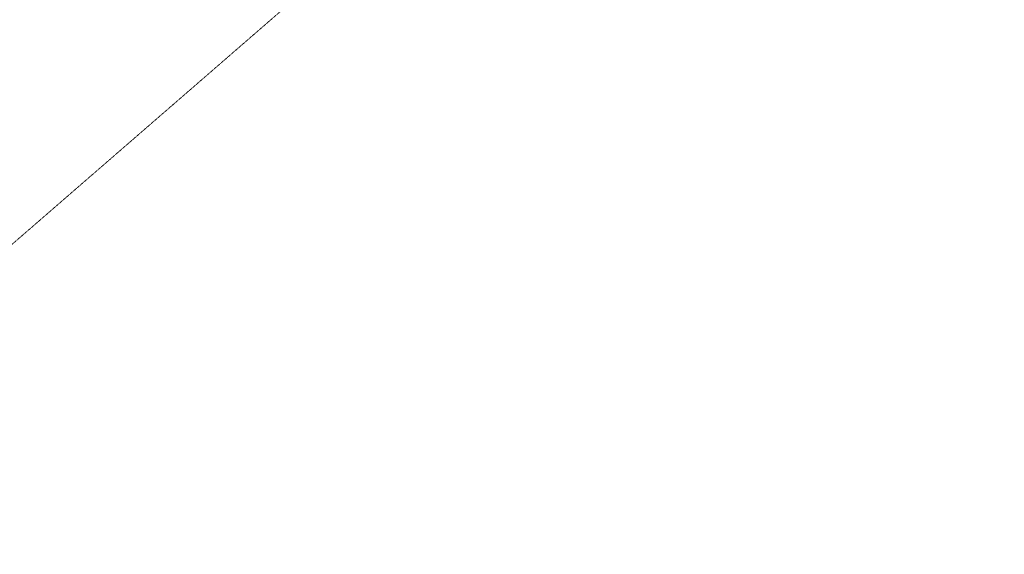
# Model space of a CAD drawing. Header units: millimetres. Extents: x 7098408 to 7789344, y 5351952 to 5979042.
# Tile 21 of 33: x 7574794 to 7677015, y 5562862 to 5618336. Entities that reach past the tile are written whole.
import ezdxf

# ---------------------------------------------------------------- set-up
doc = ezdxf.new("R2010")
doc.units = ezdxf.units.MM
doc.header["$MEASUREMENT"] = 0
doc.linetypes.add('4002', pattern=[2, 1, -1])
doc.layers.add('Uzytki_Nr_pióra__102', color=7, linetype='Continuous', lineweight=5, true_color=0xcccccc)

msp = doc.modelspace()

# ---------------------------------------------------------------- linework, layer by layer
at = {"layer": 'Uzytki_Nr_pióra__102', "color": 254, "linetype": '4002', "lineweight": 5, "true_color": 0xcccccc, "flags": 128}
msp.add_lwpolyline([(7667314.18, 5677154.36), (7657516.14, 5667976.84), (7605963.87, 5622749.75), (7449825.84, 5487318.7), (7446603.19, 5491532.15), (7444041.09, 5494534.61), (7443520.67, 5495575.47), (7434253.07, 5507715.42), (7433632.56, 5508536.1), (7432591.71, 5509907.22), (7421042.23, 5525119.69), (7373813.51, 5587310.69), (7363274.87, 5601142.03), (7361663.54, 5603253.76), (7316316.36, 5662642.46), (7314885.19, 5664463.96), (7312873.54, 5667206.2), (7281978.2, 5707729.43), (7279596.25, 5710711.88), (7252474.01, 5746641.34), (7191383.91, 5826676.97), (7131885.13, 5904801.03), (7121446.57, 5920523.93), (7110357.47, 5941721.31), (7103121.54, 5961237.31), (7119164.69, 5960907.04), (7118964.53, 5946865.53), (7121266.42, 5942471.92), (7130323.85, 5925147.72), (7140221.96, 5910315.55), (7199350.45, 5832731.94), (7279886.49, 5726905.16), (7282078.28, 5724012.79), (7314945.24, 5680657.23), (7316546.55, 5678655.59), (7362053.86, 5619316.94), (7363525.07, 5617375.34), (7381800.06, 5593345.64), (7383981.85, 5590473.28), (7406210.07, 5561199.28), (7405909.83, 5560989.11), (7421652.74, 5538700.83), (7422703.6, 5539491.48), (7432001.22, 5527251.44), (7436234.69, 5530964.49), (7438056.19, 5528382.37), (7449785.8, 5536659.16), (7450236.17, 5537329.71), (7455620.59, 5542163.67), (7456491.3, 5542574.01), (7459523.79, 5544805.84), (7491439.96, 5572988.95), (7491359.9, 5576051.46), (7494222.24, 5578403.39), (7493821.91, 5589002.08), (7504450.63, 5588952.04), (7512787.47, 5594476.57), (7516080.17, 5597368.94), (7518812.41, 5599770.91), (7538578.61, 5617095.11), (7540460.16, 5618706.44), (7542381.73, 5620357.79), (7554932.02, 5631116.61), (7556593.39, 5632547.78), (7569724.15, 5644017.19), (7570164.52, 5644397.5), (7576900.04, 5650282.33), (7581553.85, 5654345.66), (7593213.42, 5664654.11), (7603231.63, 5672950.92), (7623147.96, 5690655.43), (7626030.33, 5693157.49), (7636869.21, 5702575.21), (7641012.61, 5706808.68), (7649619.67, 5717057.08), (7650800.64, 5718458.23), (7655174.22, 5724463.16), (7659267.58, 5730418.04), (7661019.02, 5733210.33), (7663060.69, 5736463), (7666393.42, 5742457.91), (7669626.07, 5749193.43), (7672428.37, 5755438.56), (7683887.77, 5780519.12), (7686059.55, 5785243), (7698349.63, 5812165.07), (7701852.5, 5819711.26), (7710259.39, 5838266.47), (7710259.39, 5840978.7), (7710209.35, 5853549.01), (7715753.9, 5853488.96), (7718696.31, 5864938.35), (7720197.54, 5878029.08), (7720167.52, 5925628.11), (7721328.47, 5925327.87), (7724170.8, 5924687.34), (7727023.14, 5924036.81), (7732667.77, 5922355.43), (7735390, 5921174.46), (7734919.61, 5900117.19), (7734899.6, 5898415.8), (7734849.56, 5891239.91), (7734519.29, 5871003.32), (7740924.54, 5870953.28), (7756082.97, 5870614), (7757943.49, 5874557.23), (7758158.67, 5889318.34), (7768807.4, 5911986.93), (7789344.24, 5915339.67), (7757127.83, 5846273.04), (7740994.6, 5811414.46), (7733138.15, 5794690.74), (7712781.46, 5750414.44), (7742645.95, 5743588.84), (7696368, 5702775.37)], close=True, dxfattribs=at)

doc.saveas('drawing.dxf')
